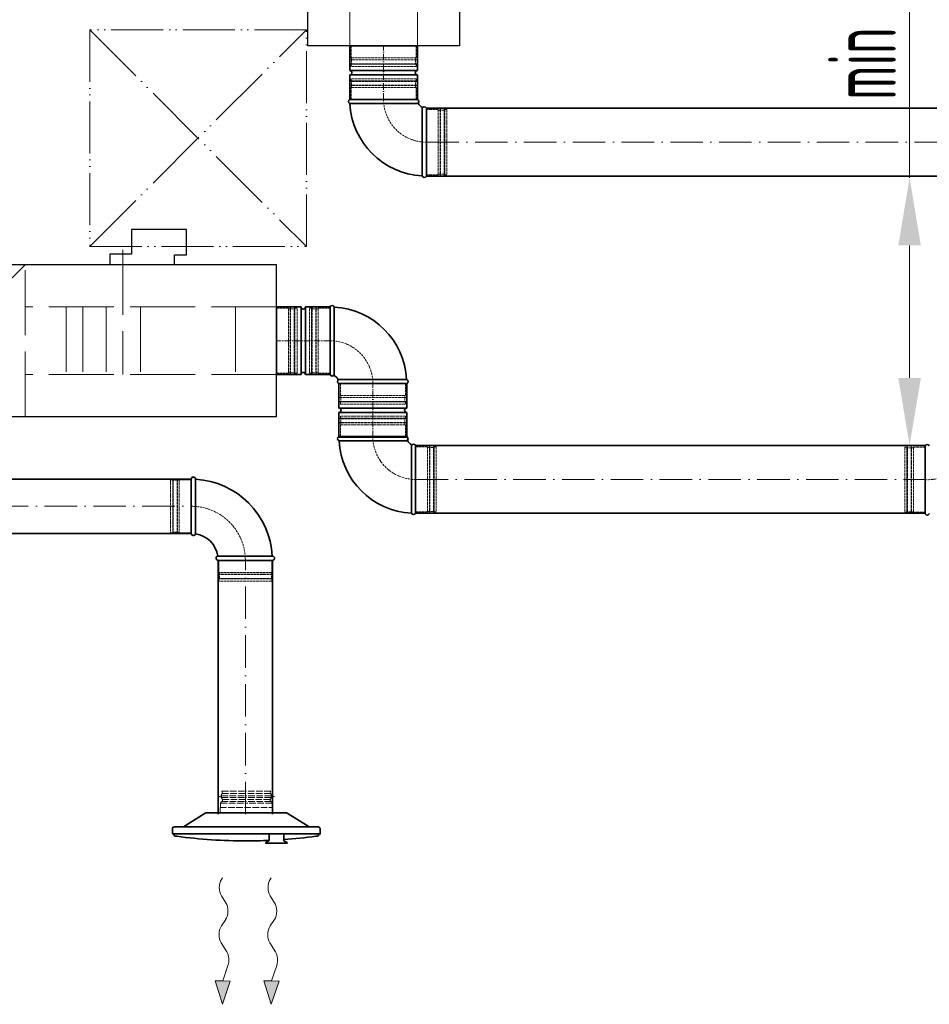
# Model space of a CAD drawing. Header units: millimetres. Extents: x -118717 to 8962, y 22910 to 145283.
# Tile 145 of 193: x -33290 to -31610, y 68381 to 70199. Entities that reach past the tile are written whole.
import ezdxf

# ---------------------------------------------------------------- set-up
doc = ezdxf.new("R2010")
doc.units = ezdxf.units.MM
for name, pattern in [('ACAD_ISO02W100', [15, 12, -3]), ('ACAD_ISO05W100', [33, 24, -3, 0, -3, 0, -3]), ('ACAD_ISO10W100', [18, 12, -3, 0, -3])]:
    doc.linetypes.add(name, pattern=pattern)
for name, color, linetype, lineweight in [('UT_KOTY - DIMENZE', 7, 'Continuous', 5), ('VZT_01 SUP (PŘÍVOD) - OBRYS', 5, 'Continuous', 35), ('VZT_02 SUP (PŘÍVOD) - OSA', 5, 'ACAD_ISO10W100', 5), ('VZT_05 ETA (ODVOD) - OBRYS', 6, 'Continuous', 35), ('VZT_06 ETA (ODVOD) - OSA', 6, 'ACAD_ISO10W100', 5), ('VZT_21 ZAŘÍZENÍ - OBRYS', 1, 'Continuous', 30), ('VZT_22 ZAŘÍZENÍ - DETAIL', 8, 'Continuous', 5), ('VZT_30 DISTRIBUČNÍ PRVKY - OBRYS', 1, 'Continuous', 35), ('VZT_POŽADAVKY NA STAVBU - PODHLEDY', 4, 'ACAD_ISO05W100', 5)]:
    doc.layers.add(name, color=color, linetype=linetype, lineweight=lineweight)
for name, color, linetype, lineweight, plot in [('VZT_03 SUP (PŘÍVOD) - NETISK', 8, 'ACAD_ISO02W100', 5, False), ('VZT_07 ETA (ODVOD) - NETISK', 8, 'ACAD_ISO02W100', 5, False), ('VZT_34 DISTRIBUČNÍ PRVKY - NETISK', 8, 'ACAD_ISO02W100', 5, False)]:
    doc.layers.add(name, color=color, linetype=linetype, lineweight=lineweight, plot=plot)
doc.styles.add('ISOCP 2.5', font='isocp.shx', dxfattribs={"width": 0.6, "height": 2.5})

msp = doc.modelspace()

# ---------------------------------------------------------------- linework, layer by layer
at = {"lineweight": 13}
for p, q in [((-32917.4, 68611.9), (-32915.6, 68615)), ((-32827.4, 68611.9), (-32825.6, 68615))]:
    msp.add_line(p, q, dxfattribs=at)
at = {"color": 0, "lineweight": 13}
for p, q in [((-32909.1, 68568.8), (-32917.3, 68581.8)), ((-32819.1, 68568.8), (-32827.3, 68581.8)), ((-32917.5, 68525.9), (-32909.5, 68537.9)), ((-32827.5, 68525.9), (-32819.5, 68537.9)), ((-32907.5, 68478.4), (-32917.9, 68495)), ((-32817.5, 68478.4), (-32827.9, 68495)), ((-32915, 68424.4), (-32905.3, 68453)), ((-32825, 68424.4), (-32815.3, 68453)), ((-32915.6, 68381.4), (-32928.9, 68424.6)), ((-32928.9, 68424.6), (-32915, 68424.4)), ((-32901, 68424.2), (-32915.6, 68381.4)), ((-32901, 68424.2), (-32915, 68424.4)), ((-32825.6, 68381.4), (-32838.9, 68424.6)), ((-32838.9, 68424.6), (-32825, 68424.4)), ((-32811, 68424.2), (-32825.6, 68381.4)), ((-32811, 68424.2), (-32825, 68424.4))]:
    msp.add_line(p, q, dxfattribs=at)
at = {"color": 0, "lineweight": 13, "extrusion": (0, 0, -1)}
for centre, start_param, end_param in [((-32907.8, 68597.2), 0.766537, 2.320574), ((-32817.8, 68597.2), 0.766537, 2.320574), ((-32918.7, 68553.5), 3.908129, 5.516649), ((-32828.7, 68553.5), 3.908129, 5.516649), ((-32908.4, 68510.3), 0.766537, 2.375056), ((-32818.4, 68510.3), 0.766537, 2.375056), ((-32917.1, 68463.1), 3.908129, 5.191299), ((-32827.1, 68463.1), 3.908129, 5.191299)]:
    msp.add_ellipse(centre, major_axis=(-0.3, -21.5), ratio=0.625, start_param=start_param, end_param=end_param, dxfattribs=at)
at = {"color": 0, "lineweight": 13}
for points in [[(-32901, 68424.2), (-32928.9, 68424.6), (-32915.6, 68381.4)], [(-32811, 68424.2), (-32838.9, 68424.6), (-32825.6, 68381.4)]]:
    msp.add_solid(points, dxfattribs=at)
at = {"layer": 'UT_KOTY - DIMENZE'}
for p, q in [((-31646.8, 69906.8), (-31646.8, 70557)), ((-31646.8, 69537.5), (-31646.8, 69781.8))]:
    msp.add_line(p, q, dxfattribs=at)
for points in [[(-31667.6, 69781.8), (-31626, 69781.8), (-31646.8, 69906.8)], [(-31667.6, 69537.5), (-31626, 69537.5), (-31646.8, 69412.5)]]:
    msp.add_solid(points, dxfattribs=at)
at = {"layer": 'VZT_01 SUP (PŘÍVOD) - OBRYS'}
for p, q in [((-32815.8, 69543.5), (-32815.8, 69668.5)), ((-32770.3, 69668.5), (-32815.8, 69668.5)), ((-32770.3, 69543.5), (-32770.3, 69668.5)), ((-32762.3, 69543.5), (-32762.3, 69668.5)), ((-32716.8, 69668.5), (-32762.3, 69668.5)), ((-32716.8, 69543.5), (-32716.8, 69668.5)), ((-32716.8, 69543.5), (-32716.8, 69668.5)), ((-32709.2, 69543.5), (-32709.2, 69668.5)), ((-32770.3, 69543.5), (-32815.8, 69543.5)), ((-32716.8, 69543.5), (-32762.3, 69543.5)), ((-32700.3, 69534.6), (-32575.3, 69534.6)), ((-32575.3, 69527.3), (-32700.3, 69527.3)), ((-32700.3, 69481.8), (-32700.3, 69527.3)), ((-32700.3, 69527), (-32575.3, 69527)), ((-32575.3, 69481.8), (-32575.3, 69527.3)), ((-32575.3, 69481.8), (-32700.3, 69481.8)), ((-32575.3, 69473.8), (-32700.3, 69473.8)), ((-32700.3, 69428.3), (-32700.3, 69473.8)), ((-32575.3, 69428.3), (-32575.3, 69473.8)), ((-32575.3, 69429), (-32700.3, 69429)), ((-32575.3, 69428.3), (-32700.3, 69428.3)), ((-32575.3, 69421.4), (-32700.3, 69421.4)), ((-32566.5, 69412.5), (-32566.5, 69287.5)), ((-32558.8, 69412.5), (-32558.8, 69287.5)), ((-31617.8, 69411.9), (-31617.8, 69286.9)), ((-32973.2, 69350.5), (-32973.2, 69250.5)), ((-32965.2, 69350.5), (-32965.2, 69300.4)), ((-32923.2, 69200.5), (-32823.2, 69200.5)), ((-32823.2, 69208.5), (-32873.3, 69208.5))]:
    msp.add_line(p, q, dxfattribs=at)
for points in [[(-31617.8, 69412.5), (-32558.8, 69412.5)], [(-32973.2, 69350.5), (-33514.2, 69350.5)], [(-31617.8, 69287.5), (-32558.8, 69287.5)], [(-32973.2, 69250.5), (-33514.2, 69250.5)], [(-32923.2, 69201.5), (-32923.2, 68732.2)], [(-32823.2, 69201.5), (-32823.2, 68732.2)]]:
    msp.add_lwpolyline(points, dxfattribs=at)
for centre, radius, start, end in [((-32713, 69666.8), 4.17, 20.3309, 156.5322), ((-32766.3, 69668.5), 4, 180, 0), ((-32716.8, 69527), 141.5, 3.1369, 86.8631), ((-32766.3, 69543.5), 4, 0, 180), ((-32713, 69545.1), 4.17, 203.4678, 336.5322), ((-32716.8, 69527), 16.5, 23.8093, 66.1907), ((-32698.7, 69530.8), 4.17, 113.4678, 246.5322), ((-32577, 69530.8), 4.17, 293.4678, 69.6691), ((-32700.3, 69477.8), 4, 270, 90), ((-32575.3, 69477.8), 4, 90, 270), ((-32698.7, 69425.2), 4.17, 113.4678, 249.6691), ((-32558.8, 69429), 141.5, 183.1369, 266.8631), ((-32577, 69425.2), 4.17, 293.4678, 66.5322), ((-32558.8, 69429), 16.5, 203.8093, 246.1907), ((-32562.7, 69410.9), 4.17, 23.4678, 156.5322), ((-31614, 69410.2), 4.17, 30.2981, 156.5322), ((-32969.2, 69350.5), 4, 0, 180), ((-32973.2, 69200.5), 150, 3.0572, 86.9428), ((-32562.7, 69289.2), 4.17, 200.3309, 336.5322), ((-31614, 69288.5), 4.17, 203.4678, 338.8928), ((-32969.2, 69250.5), 4, 180, 350.8522), ((-32973.2, 69200.5), 50, 9.1478, 80.8522), ((-32923.2, 69204.5), 4, 99.1478, 270), ((-32823.2, 69204.5), 4, 270, 90)]:
    msp.add_arc(centre, radius, start, end, dxfattribs=at)
for points, knots in [([(-32965.2, 69300.4), (-32965.2, 69294), (-32965.2, 69287.7), (-32965.2, 69275.6), (-32965.2, 69270.1), (-32965.2, 69260.6), (-32965.2, 69256.7), (-32965.2, 69251.5), (-32965.2, 69250), (-32965.2, 69249.9), (-32965.2, 69249.9), (-32965.2, 69249.9)], [78.71119, 78.71119, 78.71119, 78.71119, 97.804615, 97.804615, 117.523893, 117.523893, 137.264303, 137.264303, 156.831737, 156.831737, 157.874915, 157.874915, 157.874915, 157.874915]), ([(-32923.8, 69208.5), (-32923.8, 69208.5), (-32922.7, 69208.5), (-32918.2, 69208.5), (-32914.7, 69208.5), (-32905.8, 69208.5), (-32900.5, 69208.5), (-32888.6, 69208.5), (-32882.1, 69208.5), (-32874.8, 69208.5), (-32874.1, 69208.5), (-32873.3, 69208.5)], [157.874915, 157.874915, 157.874915, 157.874915, 176.103874, 176.103874, 195.460379, 195.460379, 215.101284, 215.101284, 234.82164, 234.82164, 237.034743, 237.034743, 237.034743, 237.034743])]:
    msp.add_open_spline(points, degree=3, knots=knots, dxfattribs=at)
at = {"layer": 'VZT_02 SUP (PŘÍVOD) - OSA'}
for points in [[(-32716.8, 69606), (-32815.8, 69606)], [(-32637.8, 69428.3), (-32637.8, 69527.3)]]:
    msp.add_lwpolyline(points, dxfattribs=at)
at = {"layer": 'VZT_02 SUP (PŘÍVOD) - OSA', "ltscale": 0.3}
for points in [[(-32716.8, 69606), (-32716.8, 69606, -0.414214), (-32637.8, 69527), (-32637.8, 69527)], [(-32558.8, 69350), (-32558.8, 69350, -0.414214), (-32637.8, 69429), (-32637.8, 69429)], [(-31617.8, 69349.4), (-31617.8, 69349.4, 0.131652), (-31555.3, 69366.1, 0.131652)], [(-32873.2, 69200.5), (-32873.2, 69200.5, 0.414214), (-32973.2, 69300.5), (-32973.2, 69300.5)]]:
    msp.add_lwpolyline(points, format="xyb", dxfattribs=at)
at = {"layer": 'VZT_02 SUP (PŘÍVOD) - OSA', "ltscale": 5}
for points in [[(-32558.8, 69350), (-31617.8, 69350)], [(-33514.2, 69300.5), (-32973.2, 69300.5)], [(-32873.2, 68732.2), (-32873.2, 69201.5)]]:
    msp.add_lwpolyline(points, dxfattribs=at)
at = {"layer": 'VZT_03 SUP (PŘÍVOD) - NETISK', "ltscale": 0.4}
for p, q in [((-32754.8, 69546), (-32754.8, 69666)), ((-32754.8, 69666), (-32750.8, 69666)), ((-32750.8, 69546), (-32750.8, 69666)), ((-32750.8, 69665), (-32750.3, 69665)), ((-32750.3, 69545), (-32750.3, 69667)), ((-32750.3, 69667), (-32749.8, 69667)), ((-32749.8, 69545), (-32749.8, 69667)), ((-32749.8, 69665), (-32742.8, 69665)), ((-32742.8, 69545), (-32742.8, 69667)), ((-32742.8, 69667), (-32742.3, 69667)), ((-32742.3, 69545), (-32742.3, 69667)), ((-32742.3, 69665), (-32738.8, 69665)), ((-32738.8, 69546), (-32738.8, 69666)), ((-32738.8, 69666), (-32716.8, 69666)), ((-32754.8, 69546), (-32750.8, 69546)), ((-32750.8, 69547), (-32750.3, 69547)), ((-32750.3, 69545), (-32749.8, 69545)), ((-32749.8, 69547), (-32742.8, 69547)), ((-32742.8, 69545), (-32742.3, 69545)), ((-32742.3, 69547), (-32738.8, 69547)), ((-32738.8, 69546), (-32716.8, 69546)), ((-32697.8, 69527), (-32697.8, 69505)), ((-32577.8, 69527), (-32577.8, 69505)), ((-32698.8, 69501.5), (-32576.8, 69501.5)), ((-32698.8, 69501.5), (-32698.8, 69501)), ((-32698.8, 69501), (-32576.8, 69501)), ((-32698.8, 69494), (-32576.8, 69494)), ((-32698.8, 69494), (-32698.8, 69493.5)), ((-32698.8, 69493.5), (-32576.8, 69493.5)), ((-32697.8, 69505), (-32577.8, 69505)), ((-32697.8, 69493), (-32577.8, 69493)), ((-32697.8, 69493), (-32697.8, 69489)), ((-32697.8, 69489), (-32577.8, 69489)), ((-32696.8, 69505), (-32696.8, 69501.5)), ((-32696.8, 69501), (-32696.8, 69494)), ((-32696.8, 69493.5), (-32696.8, 69493)), ((-32578.8, 69505), (-32578.8, 69501.5)), ((-32578.8, 69501), (-32578.8, 69494)), ((-32578.8, 69493.5), (-32578.8, 69493)), ((-32577.8, 69493), (-32577.8, 69489)), ((-32576.8, 69501.5), (-32576.8, 69501)), ((-32576.8, 69494), (-32576.8, 69493.5)), ((-32576.8, 69462.5), (-32698.8, 69462.5)), ((-32698.8, 69462), (-32698.8, 69462.5)), ((-32576.8, 69462), (-32698.8, 69462)), ((-32576.8, 69455), (-32698.8, 69455)), ((-32698.8, 69454.5), (-32698.8, 69455)), ((-32576.8, 69454.5), (-32698.8, 69454.5)), ((-32577.8, 69467), (-32697.8, 69467)), ((-32697.8, 69463), (-32697.8, 69467)), ((-32577.8, 69463), (-32697.8, 69463)), ((-32696.8, 69462.5), (-32696.8, 69463)), ((-32696.8, 69455), (-32696.8, 69462)), ((-32696.8, 69451), (-32696.8, 69454.5)), ((-32578.8, 69462.5), (-32578.8, 69463)), ((-32578.8, 69455), (-32578.8, 69462)), ((-32578.8, 69451), (-32578.8, 69454.5)), ((-32577.8, 69463), (-32577.8, 69467)), ((-32576.8, 69462), (-32576.8, 69462.5)), ((-32576.8, 69454.5), (-32576.8, 69455)), ((-32577.8, 69451), (-32697.8, 69451)), ((-32697.8, 69429), (-32697.8, 69451)), ((-32577.8, 69429), (-32577.8, 69451)), ((-32536.8, 69410), (-32558.8, 69410)), ((-32536.8, 69410), (-32536.8, 69290)), ((-32533.3, 69409), (-32536.8, 69409)), ((-32533.3, 69411), (-32533.3, 69289)), ((-32532.8, 69411), (-32533.3, 69411)), ((-32532.8, 69411), (-32532.8, 69289)), ((-32525.8, 69409), (-32532.8, 69409)), ((-32525.8, 69411), (-32525.8, 69289)), ((-32525.3, 69411), (-32525.8, 69411)), ((-32525.3, 69411), (-32525.3, 69289)), ((-32524.8, 69409), (-32525.3, 69409)), ((-32524.8, 69410), (-32524.8, 69290)), ((-32520.8, 69410), (-32524.8, 69410)), ((-32520.8, 69410), (-32520.8, 69290)), ((-31655.8, 69409.4), (-31655.8, 69289.4)), ((-31651.8, 69409.4), (-31655.8, 69409.4)), ((-31651.8, 69409.4), (-31651.8, 69289.4)), ((-31651.3, 69408.4), (-31651.8, 69408.4)), ((-31651.3, 69410.4), (-31651.3, 69288.4)), ((-31650.8, 69410.4), (-31651.3, 69410.4)), ((-31650.8, 69410.4), (-31650.8, 69288.4)), ((-31643.8, 69408.4), (-31650.8, 69408.4)), ((-31643.8, 69410.4), (-31643.8, 69288.4)), ((-31643.3, 69410.4), (-31643.8, 69410.4)), ((-31643.3, 69410.4), (-31643.3, 69288.4)), ((-31639.8, 69408.4), (-31643.3, 69408.4)), ((-31639.8, 69409.4), (-31639.8, 69289.4)), ((-31617.8, 69409.4), (-31639.8, 69409.4)), ((-33011.2, 69349.5), (-33011.2, 69251.5)), ((-33007.2, 69349.5), (-33011.2, 69349.5)), ((-33007.2, 69349.5), (-33007.2, 69251.5)), ((-33006.7, 69348.5), (-33007.2, 69348.5)), ((-33006.7, 69350.5), (-33006.7, 69250.5)), ((-33006.2, 69350.5), (-33006.7, 69350.5)), ((-33006.2, 69350.5), (-33006.2, 69250.5)), ((-32999.2, 69348.5), (-33006.2, 69348.5)), ((-32999.2, 69350.5), (-32999.2, 69250.5)), ((-32998.7, 69350.5), (-32999.2, 69350.5)), ((-32998.7, 69350.5), (-32998.7, 69250.5)), ((-32995.2, 69348.5), (-32998.7, 69348.5)), ((-32995.2, 69349.5), (-32995.2, 69251.5)), ((-32973.2, 69349.5), (-32995.2, 69349.5)), ((-32536.8, 69290), (-32558.8, 69290)), ((-32533.3, 69291), (-32536.8, 69291)), ((-32532.8, 69289), (-32533.3, 69289)), ((-32525.8, 69291), (-32532.8, 69291)), ((-32525.3, 69289), (-32525.8, 69289)), ((-32524.8, 69291), (-32525.3, 69291)), ((-32520.8, 69290), (-32524.8, 69290)), ((-31651.8, 69289.4), (-31655.8, 69289.4)), ((-31651.3, 69290.4), (-31651.8, 69290.4)), ((-31650.8, 69288.4), (-31651.3, 69288.4)), ((-31643.8, 69290.4), (-31650.8, 69290.4)), ((-31643.3, 69288.4), (-31643.8, 69288.4)), ((-31639.8, 69290.4), (-31643.3, 69290.4)), ((-31617.8, 69289.4), (-31639.8, 69289.4)), ((-33007.2, 69251.5), (-33011.2, 69251.5)), ((-33006.7, 69252.5), (-33007.2, 69252.5)), ((-32999.2, 69252.5), (-33006.2, 69252.5)), ((-32995.2, 69252.5), (-32998.7, 69252.5)), ((-32973.2, 69251.5), (-32995.2, 69251.5)), ((-33006.2, 69250.5), (-33006.7, 69250.5)), ((-32998.7, 69250.5), (-32999.2, 69250.5)), ((-32922.2, 69178.5), (-32922.2, 69200.5)), ((-32824.2, 69178.5), (-32824.2, 69200.5)), ((-32823.2, 69175), (-32923.2, 69175)), ((-32923.2, 69174.5), (-32923.2, 69175)), ((-32823.2, 69174.5), (-32923.2, 69174.5)), ((-32823.2, 69167.5), (-32923.2, 69167.5)), ((-32923.2, 69167), (-32923.2, 69167.5)), ((-32823.2, 69167), (-32923.2, 69167)), ((-32824.2, 69178.5), (-32922.2, 69178.5)), ((-32824.2, 69166.5), (-32922.2, 69166.5)), ((-32922.2, 69162.5), (-32922.2, 69166.5)), ((-32824.2, 69162.5), (-32922.2, 69162.5)), ((-32921.2, 69175), (-32921.2, 69178.5)), ((-32921.2, 69167.5), (-32921.2, 69174.5)), ((-32921.2, 69166.5), (-32921.2, 69167)), ((-32825.2, 69175), (-32825.2, 69178.5)), ((-32825.2, 69167.5), (-32825.2, 69174.5)), ((-32825.2, 69166.5), (-32825.2, 69167)), ((-32824.2, 69162.5), (-32824.2, 69166.5)), ((-32823.2, 69174.5), (-32823.2, 69175)), ((-32823.2, 69167), (-32823.2, 69167.5))]:
    msp.add_line(p, q, dxfattribs=at)
at = {"layer": 'VZT_05 ETA (ODVOD) - OBRYS'}
for p, q in [((-32555.5, 70150.2), (-32680.5, 70150.2)), ((-32680.5, 70104.7), (-32680.5, 70150.2)), ((-32555.5, 70104.7), (-32555.5, 70150.2)), ((-32555.5, 70104.7), (-32680.5, 70104.7)), ((-32555.5, 70096.7), (-32680.5, 70096.7)), ((-32680.5, 70051.2), (-32680.5, 70096.7)), ((-32555.5, 70051.2), (-32555.5, 70096.7)), ((-32555.5, 70051.5), (-32680.5, 70051.5)), ((-32555.5, 70051.2), (-32680.5, 70051.2)), ((-32555.5, 70043.9), (-32680.5, 70043.9)), ((-32546.7, 70035), (-32546.7, 69910)), ((-32539, 70035), (-32539, 69910))]:
    msp.add_line(p, q, dxfattribs=at)
at = {"layer": 'VZT_05 ETA (ODVOD) - OBRYS', "elevation": 0}
for points in [[(-31476, 70035), (-32539, 70035)], [(-31476, 69910), (-32539, 69910)]]:
    msp.add_lwpolyline(points, dxfattribs=at)
at = {"layer": 'VZT_05 ETA (ODVOD) - OBRYS'}
for centre, radius, start, end in [((-32680.5, 70100.7), 4, 270, 90), ((-32555.5, 70100.7), 4, 90, 270), ((-32678.8, 70047.7), 4.17, 113.4678, 249.6691), ((-32557.2, 70047.7), 4.17, 293.4678, 66.5322), ((-32539, 70051.5), 141.5, 183.1369, 266.8631), ((-32539, 70051.5), 16.5, 203.8093, 246.1907), ((-32542.8, 70033.4), 4.17, 23.4678, 156.5322), ((-32542.8, 69911.7), 4.17, 200.3309, 336.5322)]:
    msp.add_arc(centre, radius, start, end, dxfattribs=at)
at = {"layer": 'VZT_06 ETA (ODVOD) - OSA'}
msp.add_lwpolyline([(-32618, 70051.2), (-32618, 70150.2)], dxfattribs=at)
at = {"layer": 'VZT_06 ETA (ODVOD) - OSA', "ltscale": 0.3}
msp.add_lwpolyline([(-32539, 69972.5), (-32539, 69972.5, -0.414214), (-32618, 70051.5), (-32618, 70051.5)], format="xyb", dxfattribs=at)
at = {"layer": 'VZT_06 ETA (ODVOD) - OSA', "ltscale": 5, "elevation": 0}
msp.add_lwpolyline([(-32539, 69972.5), (-31476, 69972.5)], dxfattribs=at)
at = {"layer": 'VZT_07 ETA (ODVOD) - NETISK', "ltscale": 0.4}
for p, q in [((-32678, 70150.2), (-32678, 70128.2)), ((-32558, 70150.2), (-32558, 70128.2)), ((-32557, 70124.7), (-32679, 70124.7)), ((-32679, 70124.7), (-32679, 70124.2)), ((-32557, 70124.2), (-32679, 70124.2)), ((-32558, 70128.2), (-32678, 70128.2)), ((-32677, 70128.2), (-32677, 70124.7)), ((-32677, 70124.2), (-32677, 70117.2)), ((-32559, 70128.2), (-32559, 70124.7)), ((-32559, 70124.2), (-32559, 70117.2)), ((-32557, 70124.7), (-32557, 70124.2)), ((-32557, 70117.2), (-32679, 70117.2)), ((-32679, 70117.2), (-32679, 70116.7)), ((-32557, 70116.7), (-32679, 70116.7)), ((-32558, 70116.2), (-32678, 70116.2)), ((-32678, 70116.2), (-32678, 70112.2)), ((-32558, 70112.2), (-32678, 70112.2)), ((-32677, 70116.7), (-32677, 70116.2)), ((-32559, 70116.7), (-32559, 70116.2)), ((-32558, 70116.2), (-32558, 70112.2)), ((-32557, 70117.2), (-32557, 70116.7)), ((-32558, 70089.5), (-32678, 70089.5)), ((-32678, 70085.5), (-32678, 70089.5)), ((-32558, 70085.5), (-32558, 70089.5)), ((-32557, 70085), (-32679, 70085)), ((-32679, 70084.5), (-32679, 70085)), ((-32557, 70084.5), (-32679, 70084.5)), ((-32557, 70077.5), (-32679, 70077.5)), ((-32679, 70077), (-32679, 70077.5)), ((-32557, 70077), (-32679, 70077)), ((-32558, 70085.5), (-32678, 70085.5)), ((-32558, 70073.5), (-32678, 70073.5)), ((-32678, 70051.5), (-32678, 70073.5)), ((-32677, 70085), (-32677, 70085.5)), ((-32677, 70077.5), (-32677, 70084.5)), ((-32677, 70073.5), (-32677, 70077)), ((-32559, 70085), (-32559, 70085.5)), ((-32559, 70077.5), (-32559, 70084.5)), ((-32559, 70073.5), (-32559, 70077)), ((-32558, 70051.5), (-32558, 70073.5)), ((-32557, 70084.5), (-32557, 70085)), ((-32557, 70077), (-32557, 70077.5)), ((-32513.5, 70033.5), (-32513.5, 69911.5)), ((-32513, 70033.5), (-32513.5, 70033.5)), ((-32513, 70033.5), (-32513, 69911.5)), ((-32506, 70033.5), (-32506, 69911.5)), ((-32505.5, 70033.5), (-32506, 70033.5)), ((-32505.5, 70033.5), (-32505.5, 69911.5)), ((-32517, 70032.5), (-32539, 70032.5)), ((-32517, 70032.5), (-32517, 69912.5)), ((-32513.5, 70031.5), (-32517, 70031.5)), ((-32506, 70031.5), (-32513, 70031.5)), ((-32505, 70031.5), (-32505.5, 70031.5)), ((-32505, 70032.5), (-32505, 69912.5)), ((-32501, 70032.5), (-32505, 70032.5)), ((-32501, 70032.5), (-32501, 69912.5)), ((-32517, 69912.5), (-32539, 69912.5)), ((-32513.5, 69913.5), (-32517, 69913.5)), ((-32513, 69911.5), (-32513.5, 69911.5)), ((-32506, 69913.5), (-32513, 69913.5)), ((-32505.5, 69911.5), (-32506, 69911.5)), ((-32505, 69913.5), (-32505.5, 69913.5)), ((-32501, 69912.5), (-32505, 69912.5)), ((-32815.8, 69666), (-32793.8, 69666)), ((-32793.8, 69546), (-32793.8, 69666)), ((-32793.8, 69665), (-32790.3, 69665)), ((-32790.3, 69545), (-32790.3, 69667)), ((-32790.3, 69667), (-32789.8, 69667)), ((-32789.8, 69545), (-32789.8, 69667)), ((-32789.8, 69665), (-32782.8, 69665)), ((-32782.8, 69545), (-32782.8, 69667)), ((-32782.8, 69667), (-32782.3, 69667)), ((-32782.3, 69545), (-32782.3, 69667)), ((-32782.3, 69665), (-32781.8, 69665)), ((-32781.8, 69546), (-32781.8, 69666)), ((-32781.8, 69666), (-32777.8, 69666)), ((-32777.8, 69546), (-32777.8, 69666)), ((-32815.8, 69546), (-32793.8, 69546)), ((-32793.8, 69547), (-32790.3, 69547)), ((-32790.3, 69545), (-32789.8, 69545)), ((-32789.8, 69547), (-32782.8, 69547)), ((-32782.8, 69545), (-32782.3, 69545)), ((-32782.3, 69547), (-32781.8, 69547)), ((-32781.8, 69546), (-32777.8, 69546))]:
    msp.add_line(p, q, dxfattribs=at)
at = {"layer": 'VZT_21 ZAŘÍZENÍ - OBRYS'}
for points in [[(-32478, 71650.2), (-32478, 70150.2), (-32758, 70150.2), (-32758, 71650.2)], [(-34315.8, 69466), (-32815.8, 69466), (-32815.8, 69746), (-34315.8, 69746)]]:
    msp.add_lwpolyline(points, close=True, dxfattribs=at)
msp.add_lwpolyline([(-33004.2, 69746), (-33004.2, 69764.6), (-32981.7, 69764.6), (-32981.7, 69811.2), (-33083.3, 69811.2), (-33083.3, 69765.8), (-33123.3, 69765.8), (-33123.3, 69746)], dxfattribs=at)
at = {"layer": 'VZT_22 ZAŘÍZENÍ - DETAIL', "linetype": 'ACAD_ISO02W100', "lineweight": 5, "ltscale": 10}
for points in [[(-32680.5, 70150.2), (-32680.5, 70613.9)], [(-32555.5, 70150.2), (-32555.5, 70613.9)], [(-33099.4, 69773.6), (-33099.4, 69543.5)], [(-33279.6, 69746), (-33474.3, 69555.9), (-34291.9, 69746)], [(-33279.6, 69466), (-33279.6, 69746)], [(-32815.8, 69668.5), (-33279.6, 69668.5)], [(-33204.1, 69668.5), (-33204.1, 69543.5)], [(-33173.3, 69668.5), (-33173.3, 69543.5)], [(-33130.3, 69668.5), (-33130.3, 69543.5)], [(-33067, 69668.5), (-33067, 69543.5)], [(-32891.3, 69668.5), (-32891.3, 69543.5)], [(-32815.8, 69543.5), (-33279.6, 69543.5)]]:
    msp.add_lwpolyline(points, dxfattribs=at)
at = {"layer": 'VZT_30 DISTRIBUČNÍ PRVKY - OBRYS'}
for points in [[(-32755.3, 68708.9), (-32795.7, 68734.3, 0.141374), (-32797.7, 68734.9), (-32945.1, 68734.9, 0.141374), (-32947.1, 68734.3), (-32987.5, 68708.9)], [(-33007.9, 68695.9), (-32734.9, 68695.9), (-32734.9, 68705, 0.414214), (-32738.8, 68708.9), (-33004.1, 68708.9, 0.414214), (-33007.9, 68705), (-33007.9, 68695.9)], [(-32871.4, 68682.9, -0.0327), (-32999.9, 68691.4), (-33002.9, 68691.9, -0.36397), (-33005.4, 68694.9), (-33005.4, 68695.9)], [(-32802.2, 68695.9), (-32802.2, 68683.5, 0.267949), (-32801.9, 68683.1), (-32796.2, 68679.8, -0.267949), (-32796, 68679.4), (-32796, 68678.7), (-32835.6, 68678.7), (-32835.6, 68679.4, -0.267949), (-32835.4, 68679.8), (-32829.7, 68683.1, 0.267949), (-32829.5, 68683.5), (-32829.5, 68695.9)], [(-32802.2, 68685.4, 0.015115), (-32742.9, 68691.4), (-32739.9, 68691.9, 0.36397), (-32737.4, 68694.9), (-32737.4, 68695.9)], [(-32871.4, 68682.9, 0.010645), (-32829.5, 68683.8, 0.010645)]]:
    msp.add_lwpolyline(points, format="xyb", dxfattribs=at)
at = {"layer": 'VZT_34 DISTRIBUČNÍ PRVKY - NETISK'}
for points in [[(-32923.5, 68764.8), (-32917.8, 68766.2, -0.060863), (-32917.2, 68766.3), (-32871.4, 68766.3)], [(-32923.5, 68764.8), (-32917.6, 68763.4, 0.058981), (-32917, 68763.3), (-32871.4, 68763.3)], [(-32819.3, 68764.8), (-32825, 68766.2, 0.060863), (-32825.7, 68766.3), (-32871.4, 68766.3)], [(-32819.3, 68764.8), (-32825.2, 68763.4, -0.058981), (-32825.9, 68763.3), (-32871.4, 68763.3)], [(-32918.9, 68744.9), (-32918.9, 68752.8, -0.291473), (-32917.4, 68755.2, -0.291473)], [(-32823.9, 68744.9), (-32823.9, 68752.8, 0.291473), (-32825.4, 68755.2, 0.291473)]]:
    msp.add_lwpolyline(points, format="xyb", dxfattribs=at)
for points in [[(-32915.1, 68771), (-32916.6, 68774.9), (-32871.4, 68774.9)], [(-32916.1, 68770.7), (-32871.4, 68770.7)], [(-32827.7, 68771), (-32826.2, 68774.9), (-32871.4, 68774.9)], [(-32826.7, 68770.7), (-32871.4, 68770.7)], [(-32919.9, 68734.9), (-32919.9, 68744.9), (-32822.9, 68744.9), (-32822.9, 68734.9)], [(-32918.9, 68752.8), (-32871.4, 68752.8)], [(-32917, 68755.4), (-32871.4, 68755.4)], [(-32915.3, 68759.1), (-32871.4, 68759.1)], [(-32827.5, 68759.1), (-32871.4, 68759.1)], [(-32825.9, 68755.4), (-32871.4, 68755.4)], [(-32823.9, 68752.8), (-32871.4, 68752.8)], [(-32919.9, 68734.9), (-32822.9, 68734.9)]]:
    msp.add_lwpolyline(points, dxfattribs=at)
for centre, radius, start, end in [((-32907.1, 68765.5), 10.5, 149.7176, 217.8378), ((-32835.8, 68765.5), 10.5, 322.1622, 30.2824), ((-32919.2, 68758.6), 3.88, 297.4993, 6.6735), ((-32823.7, 68758.6), 3.88, 173.3265, 242.5007)]:
    msp.add_arc(centre, radius, start, end, dxfattribs=at)
at = {"layer": 'VZT_POŽADAVKY NA STAVBU - PODHLEDY', "ltscale": 5}
for p, q in [((-33160.5, 70179.8), (-32760.5, 69779.8)), ((-33160.5, 69779.8), (-32760.5, 70179.8))]:
    msp.add_line(p, q, dxfattribs=at)
at = {"layer": 'VZT_POŽADAVKY NA STAVBU - PODHLEDY', "ltscale": 4}
for p, q in [((-32760.5, 70179.8), (-33160.5, 70179.8)), ((-33160.5, 70179.8), (-33160.5, 69779.8)), ((-32760.5, 69779.8), (-32760.5, 70179.8)), ((-33160.5, 69779.8), (-32760.5, 69779.8))]:
    msp.add_line(p, q, dxfattribs=at)

# ---------------------------------------------------------------- texts
at = {"layer": 'UT_KOTY - DIMENZE', "insert": (-31734.3, 70294.4), "char_height": 125, "attachment_point": 5, "rotation": 90, "style": 'ISOCP 2.5'}
msp.add_mtext('min 500 mm', dxfattribs=at)

doc.saveas('drawing.dxf')
